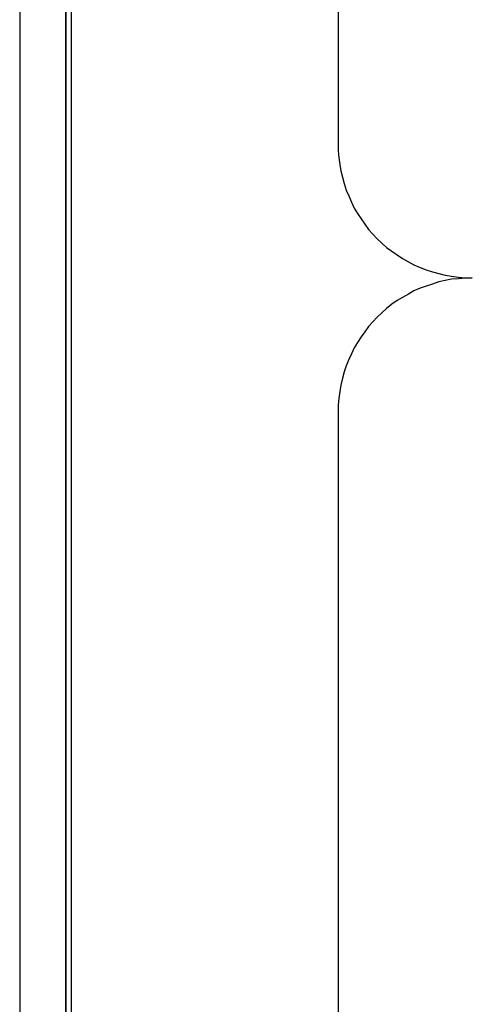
# Model space of a CAD drawing. Extents: x -558982 to 5119495, y -5290134 to 97908.
# Tile 48 of 256: x -475200 to -474763, y -24299 to -23348. Entities that reach past the tile are written whole.
import ezdxf

# ---------------------------------------------------------------- set-up
doc = ezdxf.new("R2010")
doc.units = 0
doc.header["$MEASUREMENT"] = 0
doc.layers.get('0').update_dxf_attribs({"color": 252})
doc.layers.add('5', color=7, linetype='Continuous')
doc.layers.add('50', color=7, linetype='Continuous')

# ---------------------------------------------------------------- blocks, each defined once
blk = doc.blocks.new('*U1072')
at = {"layer": '5', "color": 7}
for points in [[(452.691009, -801.191648), (452.691009, -20.805704)], [(452.691009, -20.805704), (452.691009, -801.191648)]]:
    blk.add_lwpolyline(points, dxfattribs=at)
at = {"layer": '5', "color": 59}
blk.add_lwpolyline([(452.691009, -12.740183), (452.691009, -801.190946), (452.691009, -12.740183)], close=True, dxfattribs=at)
at = {"layer": '50', "color": 7}
for points in [[(448.234617, -20.558787), (448.234617, -801.133213)], [(453.20531, -20.552831), (453.20531, -801.136518)], [(478.978688, -423.785117), (478.978688, -737.446126)], [(478.978688, -84.554755), (478.978688, -397.907699), (478.978688, -398.575172), (479.030037, -399.242645), (479.132736, -399.910118), (479.235434, -400.526247), (479.389482, -401.142376), (479.54353, -401.758505), (479.748927, -402.374634), (480.005673, -402.939419), (480.262419, -403.555548), (480.519165, -404.120333), (480.827261, -404.633774), (481.186705, -405.147215), (481.54615, -405.660656), (481.905595, -406.174096), (482.316388, -406.636193), (482.727182, -407.09829), (483.189325, -407.509043), (483.651468, -407.919795), (484.164961, -408.279204), (484.678453, -408.638612), (485.191946, -408.998021), (485.756787, -409.306086), (486.270279, -409.61415), (486.88647, -409.870871), (487.451312, -410.076247), (488.067503, -410.281623), (488.683693, -410.435655), (489.299884, -410.589688), (489.916075, -410.692376), (490.583615, -410.795064), (491.251155, -410.846408), (491.918695, -410.846408), (491.251155, -410.897752), (490.583615, -410.949096), (489.916075, -411.00044), (489.299884, -411.103129), (488.683693, -411.257161), (488.067503, -411.462537), (487.451312, -411.667913), (486.88647, -411.87329), (486.270279, -412.13001), (485.756787, -412.438075), (485.191946, -412.746139), (484.678453, -413.054204), (484.164961, -413.413612), (483.651468, -413.824365), (483.189325, -414.235118), (482.727182, -414.64587), (482.316388, -415.107967), (481.905595, -415.570064), (481.54615, -416.083505), (481.186705, -416.545601), (480.827261, -417.110386), (480.519165, -417.623827), (480.262419, -418.188612), (480.005673, -418.753397), (479.748927, -419.369526), (479.54353, -419.934311), (479.389482, -420.55044), (479.235434, -421.217913), (479.132736, -421.834042), (479.030037, -422.501515), (478.978688, -423.117644), (478.978688, -423.785117)]]:
    blk.add_lwpolyline(points, dxfattribs=at)

msp = doc.modelspace()

# ---------------------------------------------------------------- block references
at = {"xscale": 10, "yscale": 10, "zscale": 10}
msp.add_blockref('*U1072', (-479682.25, -19489.05), dxfattribs=at)

doc.saveas('drawing.dxf')
